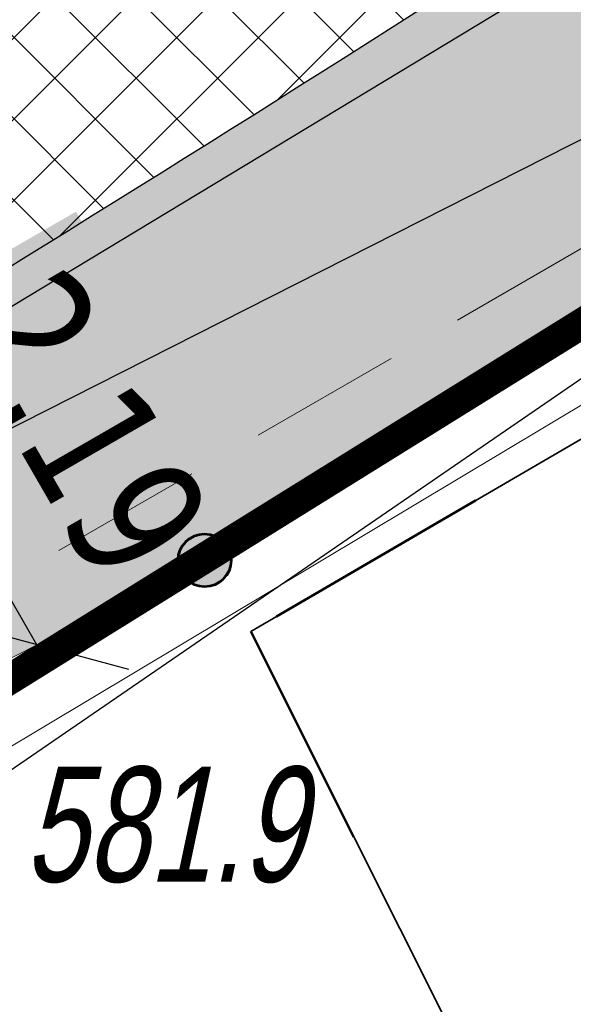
# Model space of a CAD drawing. Header units: metres. Extents: x 7403618 to 7449367, y 5479833 to 5516047.
# Tile 55 of 72: x 7449091.47 to 7449095.07, y 5479921.26 to 5479927.68. Entities that reach past the tile are written whole.
import ezdxf

# ---------------------------------------------------------------- set-up
doc = ezdxf.new("R2010")
doc.units = ezdxf.units.M
doc.header["$MEASUREMENT"] = 0
for name, pattern in [('0.5_0.5', [1, 0.5, -0.5]), ('3_SUKP', [0]), ('414-500', [1, 0.5, -0.5]), ('DASHDOT', [1, 0.5, -0.25, 0, -0.25]), ('GUK', [2, 1.5, -0.5]), ('KTCR02-500', [1.5, 1, -0.5])]:
    doc.linetypes.add(name, pattern=pattern)
doc.layers.get('0').update_dxf_attribs({"linetype": 'CONTINUOUS', "lineweight": 9})
doc.layers.get('Defpoints').update_dxf_attribs({"linetype": 'CONTINUOUS'})
for name, color, linetype, lineweight in [('0_kraw_wysoki', 152, 'CONTINUOUS', 30), ('_MPZP_linie rozgraniczajace', 7, 'CONTINUOUS', 0), ('E_Dzialki', 114, 'CONTINUOUS', 35), ('E_Kontury', 3, 'GUK', 18), ('kilometraż', 251, 'CONTINUOUS', 9), ('KTCR02', 7, 'CONTINUOUS', 15), ('KTKR01', 7, 'CONTINUOUS', 15), ('KTOK05_01', 7, 'CONTINUOUS', 15), ('mdcp', 253, 'CONTINUOUS', 5), ('OSIE', 30, 'DASHDOT', 30), ('RTPW01', 7, 'CONTINUOUS', 15), ('SUKP_L_0', 34, '3_SUKP', 18), ('wodociag_proj', 150, 'CONTINUOUS', 25), ('Wymiary', 5, 'CONTINUOUS', 13)]:
    doc.layers.add(name, color=color, linetype=linetype, lineweight=lineweight)
doc.layers.add('Zakres', color=7, linetype='414-500', true_color=0x3a9db6)
doc.styles.get("Standard").update_dxf_attribs({"font": 'verdana.ttf', "width": 0.75})
doc.styles.add('Style-WORKING_1250 I 0.20944', font='WORKING_1250.shx', dxfattribs={"oblique": 12})
doc.dimstyles.new('RZUT', dxfattribs={"dimscale": 0.35, "dimtxt": 2.5, "dimasz": 2.5, "dimexe": 1.25, "dimexo": 0.625, "dimgap": 1, "dimtad": 1, "dimzin": 1, "dimtxsty": 'Standard', "dimblk": 'OBLIQUE', "dimcen": 2.5, "dimadec": 0, "dimazin": 0, "dimtfac": 1, "dimtmove": 0, "dimatfit": 3, "dimfxl": 1, "dimtfill": 2, "dimtfillclr": 256, "dimarcsym": 0})
pattern_1 = [(45, (0, 0), (-0.2651650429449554, 0.2651650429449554), []), (135, (0, 0), (-0.2651650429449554, -0.2651650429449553), [])]

# ---------------------------------------------------------------- blocks, each defined once
blk = doc.blocks.new('mpzp_Borek')
at = {"layer": '_MPZP_linie rozgraniczajace', "color": 212, "linetype": 'Continuous', "lineweight": 30, "flags": 128}
blk.add_lwpolyline([(-6.394068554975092, 36.36666565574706), (-0.7159204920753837, 24.66261445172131), (-6.174270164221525, 16.68461692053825), (-20.26478518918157, 10.24084968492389), (-45.51567588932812, -7.137596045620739), (-70.87889941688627, -22.8772011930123), (-106.3142878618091, -36.02770042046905), (-142.7278017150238, -46.15974824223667), (-164.888052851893, -49.54043373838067), (-163.3077250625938, -59.89941588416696), (-140.5718155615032, -56.43091008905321), (-104.6775495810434, -45.98101945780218), (-65.69864661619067, -30.25132336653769), (-46.91640406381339, -20.17910148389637), (-18.39806026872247, -0.6023229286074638), (-4.775184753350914, 7.356496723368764), (3.565664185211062, 8.09292726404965)], dxfattribs=at)
blk = doc.blocks.new('MDCP_borek')
at = {"layer": 'KTOK05_01', "linetype": 'Continuous', "lineweight": 40, "true_color": 0x939598}
h = blk.add_hatch(color=252, dxfattribs=at)
edge = h.paths.add_edge_path()
edge.add_arc((161.2528799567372, -59.66982710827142), 0.17, 0, 360)
h = blk.add_hatch(color=252, dxfattribs=at)
edge = h.paths.add_edge_path()
edge.add_arc((161.2528799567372, -59.66982710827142), 0.17, 0, 360)
at = {"layer": 'E_Dzialki', "lineweight": 35}
for p, q in [((168.2027395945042, -56.26313309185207), (161.5527395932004, -60.13313309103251)), ((168.2027395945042, -56.26313309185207), (161.5527395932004, -60.13313309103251)), ((161.5527395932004, -60.13313309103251), (162.9027395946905, -62.82313309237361)), ((161.5527395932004, -60.13313309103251), (162.9027395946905, -62.82313309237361))]:
    blk.add_line(p, q, dxfattribs=at)
at = {"layer": 'E_Kontury', "lineweight": 13}
for p, q in [((168.2027395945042, -56.26313309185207), (161.5527395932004, -60.13313309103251)), ((168.2027395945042, -56.26313309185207), (161.5527395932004, -60.13313309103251)), ((161.5527395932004, -60.13313309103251), (162.9027395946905, -62.82313309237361)), ((161.5527395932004, -60.13313309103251), (162.9027395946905, -62.82313309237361))]:
    blk.add_line(p, q, dxfattribs=at)
at = {"layer": 'KTCR02', "color": 252, "linetype": 'KTCR02-500', "lineweight": 13, "true_color": 0x939598, "flags": 128}
blk.add_lwpolyline([(170.0827395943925, -53.56313309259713), (164.6827395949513, -57.07313309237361), (154.0327395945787, -63.23313309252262), (149.5427395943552, -65.94313309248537), (141.092739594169, -69.86313309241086), (138.0827395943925, -71.45313309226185), (136.8127395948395, -71.94313309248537), (131.8627395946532, -74.08313309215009), (126.1727395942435, -76.50313309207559), (117.8027395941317, -80.00313309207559), (110.232739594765, -82.77313309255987), (104.0127395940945, -85.01313309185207), (97.39273959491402, -87.14313309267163), (91.37273959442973, -88.92313309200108), (81.70273959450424, -91.36313309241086), (69.26273959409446, -94.2431330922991), (62.822739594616, -96.09313309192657), (60.12273959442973, -96.90313309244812), (58.13273959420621, -97.6631330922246), (56.27273959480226, -99.46313309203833), (54.27273959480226, -102.0631330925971), (53.05273959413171, -105.4931330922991), (52.39273959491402, -109.0531330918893), (53.31273959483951, -113.6531330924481), (52.96273959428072, -113.8831330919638)], dxfattribs=at)
blk.add_lwpolyline([(170.0827395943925, -53.56313309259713), (164.6827395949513, -57.07313309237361), (154.0327395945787, -63.23313309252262), (149.5427395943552, -65.94313309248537), (141.092739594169, -69.86313309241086), (138.0827395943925, -71.45313309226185), (136.8127395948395, -71.94313309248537), (131.8627395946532, -74.08313309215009), (126.1727395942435, -76.50313309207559), (117.8027395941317, -80.00313309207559), (110.232739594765, -82.77313309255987), (104.0127395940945, -85.01313309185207), (97.39273959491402, -87.14313309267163), (91.37273959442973, -88.92313309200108), (81.70273959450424, -91.36313309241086), (69.26273959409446, -94.2431330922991), (62.822739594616, -96.09313309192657), (60.12273959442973, -96.90313309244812), (58.13273959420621, -97.6631330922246), (56.27273959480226, -99.46313309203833), (54.27273959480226, -102.0631330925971), (53.05273959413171, -105.4931330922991), (52.39273959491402, -109.0531330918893), (53.31273959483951, -113.6531330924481), (52.96273959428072, -113.8831330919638)], dxfattribs=at)
at = {"layer": 'KTKR01', "color": 252, "linetype": 'Continuous', "lineweight": 30, "true_color": 0x939598, "flags": 128}
blk.add_lwpolyline([(191.7627395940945, -36.62313309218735), (182.3327395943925, -43.07313309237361), (174.1127395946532, -48.73313309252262), (169.1327395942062, -52.17313309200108), (164.732739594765, -55.15313309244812), (159.5527395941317, -58.28313309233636), (155.4327395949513, -60.67313309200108), (151.662739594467, -62.75313309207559), (146.1827395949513, -65.64313309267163), (140.7427395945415, -68.22313309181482), (132.6727395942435, -71.90313309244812), (125.7427395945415, -74.90313309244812), (121.7427395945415, -76.61313309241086), (115.8327395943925, -78.97313309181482), (110.1227395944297, -81.13313309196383), (103.1727395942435, -83.58313309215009), (99.01273959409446, -84.93313309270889), (95.03273959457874, -86.15313309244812), (89.43273959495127, -87.83313309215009), (85.072739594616, -88.86313309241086), (75.76273959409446, -91.20313309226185)], dxfattribs=at)
blk.add_lwpolyline([(191.7627395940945, -36.62313309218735), (182.3327395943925, -43.07313309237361), (174.1127395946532, -48.73313309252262), (169.1327395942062, -52.17313309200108), (164.732739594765, -55.15313309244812), (159.5527395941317, -58.28313309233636), (155.4327395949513, -60.67313309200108), (151.662739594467, -62.75313309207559), (146.1827395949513, -65.64313309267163), (140.7427395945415, -68.22313309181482), (132.6727395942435, -71.90313309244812), (125.7427395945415, -74.90313309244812), (121.7427395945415, -76.61313309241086), (115.8327395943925, -78.97313309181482), (110.1227395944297, -81.13313309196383), (103.1727395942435, -83.58313309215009), (99.01273959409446, -84.93313309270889), (95.03273959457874, -86.15313309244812), (89.43273959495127, -87.83313309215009), (85.072739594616, -88.86313309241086), (75.76273959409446, -91.20313309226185)], dxfattribs=at)
at = {"layer": 'KTOK05_01', "color": 252, "linetype": 'Continuous', "lineweight": 40, "true_color": 0x939598, "flags": 128}
blk.add_lwpolyline([(170.7427395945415, -53.63313309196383), (170.392739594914, -53.90313309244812), (165.2627395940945, -57.22313309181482), (159.9527395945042, -60.46313309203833), (159.0627395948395, -60.75313309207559)], dxfattribs=at)
blk.add_lwpolyline([(170.7427395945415, -53.63313309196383), (170.392739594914, -53.90313309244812), (165.2627395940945, -57.22313309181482), (159.9527395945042, -60.46313309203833), (159.0627395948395, -60.75313309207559)], dxfattribs=at)
at = {"layer": 'KTOK05_01', "color": 252, "linetype": 'Continuous', "lineweight": 40, "true_color": 0x939598}
for radius in [0.175, 0.175, 0.17, 0.17]:
    blk.add_circle((161.2528799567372, -59.66982710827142), radius, dxfattribs=at)
at = {"layer": 'SUKP_L_0', "linetype": 'Continuous', "lineweight": 13}
blk.add_line((157.3527395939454, -62.46313309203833), (170.8427395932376, -54.38313309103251), dxfattribs=at)
blk.add_line((157.3527395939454, -62.46313309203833), (170.8427395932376, -54.38313309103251), dxfattribs=at)
blk.add_blockref('mpzp_Borek', (205.3968539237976, -41.89200113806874))
blk.add_blockref('mpzp_Borek', (205.3968539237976, -41.89200113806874))
at = {"layer": 'RTPW01', "color": 252, "linetype": 'Continuous', "lineweight": 13, "true_color": 0x939598, "style": 'Style-WORKING_1250 I 0.20944', "oblique": 12, "width": 0.725}
blk.add_text('581.9', height=0.75, dxfattribs=at).set_placement((160.0789667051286, -61.76396832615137))
blk.add_text('581.9', height=0.75, dxfattribs=at).set_placement((160.0789667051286, -61.76396832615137))
blk = doc.blocks.new('Dzialki_Borek')
at = {"layer": 'E_Dzialki', "lineweight": 35}
for p, q in [((117.9310420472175, -9.928795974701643), (111.2810420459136, -13.79879597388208)), ((111.2810420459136, -13.79879597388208), (112.6310420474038, -16.48879597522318))]:
    blk.add_line(p, q, dxfattribs=at)
blk = doc.blocks.new('_Oblique')
at = {"color": 0, "linetype": 'ByBlock', "lineweight": -2}
blk.add_line((-0.5, -0.5), (0.5, 0.5), dxfattribs=at)
blk = doc.blocks.new('*D192')
at = {"layer": 'Defpoints', "color": 0, "transparency": 16777216}
for p in [(7449090.420219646, 5479925.461427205), (7449091.576143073, 5479923.605355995), (7449091.512902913, 5479923.568844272)]:
    blk.add_point(p, dxfattribs=at)
at = {"layer": 'Wymiary', "color": 0, "lineweight": -2, "transparency": 16777216}
for p, q in [((7449090.609662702, 5479925.570802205), (7449090.862345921, 5479925.716688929)), ((7449090.483459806, 5479925.497938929), (7449091.576143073, 5479923.605355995)), ((7449091.702345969, 5479923.678219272), (7449091.955029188, 5479923.824105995))]:
    blk.add_line(p, q, dxfattribs=at)
at = {"layer": 'Wymiary', "color": 0, "lineweight": -2, "transparency": 16777216, "xscale": 0.875, "yscale": 0.875, "zscale": 0.875}
for p, rotation in [((7449090.483459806, 5479925.497938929), 120.0000000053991), ((7449091.576143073, 5479923.605355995), 300.0000000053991)]:
    blk.add_blockref('_Oblique', p, dxfattribs=dict(at, rotation=rotation))
at = {"layer": 'Wymiary', "color": 0, "transparency": 16777216, "insert": (7449091.813833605, 5479925.004308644), "char_height": 0.875, "attachment_point": 5, "rotation": 300.0000000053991, "bg_fill": 1, "box_fill_scale": 1.25, "bg_fill_color": 256, "bg_fill_true_color": 16448250, "bg_fill_transparency": 0}
blk.add_mtext('2,19', dxfattribs=at)
blk = doc.blocks.new('pas_drogowy')
at = {"layer": 'E_Dzialki', "color": 242, "linetype": '0.5_0.5', "lineweight": 50, "ltscale": 3, "true_color": 0xcd2027}
for p, q in [((128.0300000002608, -6.729999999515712), (121.3799999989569, -10.59999999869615)), ((128.0300000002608, -6.729999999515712), (121.3799999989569, -10.59999999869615)), ((121.3799999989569, -10.59999999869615), (122.730000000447, -13.29000000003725)), ((121.3799999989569, -10.59999999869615), (122.730000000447, -13.29000000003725))]:
    blk.add_line(p, q, dxfattribs=at)

msp = doc.modelspace()

# ---------------------------------------------------------------- hatches: boundary and pattern name
at = {"true_color": 0xf26722, "transparency": 33554597}
h = msp.add_hatch(dxfattribs=at)
h.set_pattern_fill('ANSI37', color=30, scale=3)
h.set_pattern_definition(pattern_1)
edge = h.paths.add_edge_path()
edge.add_arc((7448963.940824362, 5480132.365343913), 242.5000375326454, 304.1261980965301, 304.5532540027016)
edge.add_line((7449101.480051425, 5479932.642462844), (7449105.952373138, 5479935.722328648))
edge.add_line((7449105.952373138, 5479935.722328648), (7449113.157132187, 5479940.683768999))
edge.add_line((7449113.157132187, 5479940.683768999), (7449113.287449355, 5479940.773631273))
edge.add_arc((7449185.601831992, 5479835.764782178), 127.4999149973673, 114.49688176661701, 124.55325567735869, ccw=False)
edge.add_arc((7449136.46357333, 5479943.596417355), 9.000000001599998, 11.986846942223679, 114.47580315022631, ccw=False)
edge.add_arc((7449048.761343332, 5479928.374101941), 98.00778045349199, 10.04311602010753, 21.91673949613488)
edge.add_line((7449139.68583123, 5479964.956372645), (7449139.261919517, 5479965.675018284))
edge.add_arc((7449132.331157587, 5479964.692908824), 6.999999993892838, -34.024955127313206, 8.06528452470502, ccw=False)
edge.add_arc((7449132.331157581, 5479964.692908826), 7.000000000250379, 292.5956827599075, 325.97504488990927, ccw=False)
edge.add_line((7449135.020737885, 5479958.230234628), (7449134.691964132, 5479958.093900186))
edge.add_arc((7449185.601877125, 5479835.764710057), 132.4999999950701, 112.5956828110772, 124.5532540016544)
edge.add_line((7449110.451589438, 5479944.891628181), (7449098.64419138, 5479936.760459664))
edge.add_arc((7448963.940845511, 5480132.365312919), 237.5000000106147, 302.90328795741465, 304.5532540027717, ccw=False)
edge.add_line((7449092.95622043, 5479932.96299839), (7449087.576032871, 5479929.566326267))
edge.add_line((7449087.576032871, 5479929.566326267), (7449087.407217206, 5479929.446884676))
edge.add_arc((7449019.272443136, 5480045.857529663), 134.884341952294, 299.91552251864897, 300.340300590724, ccw=False)
edge.add_line((7449086.542310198, 5479928.944952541), (7449085.730183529, 5479928.469243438))
edge.add_line((7449085.730183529, 5479928.469243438), (7449084.870686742, 5479927.95830838))
edge.add_arc((7448963.940845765, 5480132.365312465), 237.4999994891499, 298.3133183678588, 300.60911080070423, ccw=False)
edge.add_arc((7448968.112777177, 5480124.354762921), 228.4690927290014, 296.67637348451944, 298.3450460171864, ccw=False)
edge.add_arc((7448963.940847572, 5480132.365308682), 237.4999952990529, 294.4781839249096, 296.70810114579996, ccw=False)
edge.add_line((7449062.348194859, 5479916.212025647), (7449062.343222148, 5479916.213892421))
edge.add_arc((7448969.571637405, 5480119.182714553), 223.1656552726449, 292.65404222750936, 294.5638643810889, ccw=False)
edge.add_line((7449055.527446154, 5479913.234884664), (7449054.431496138, 5479912.780039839))
edge.add_arc((7449067.390322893, 5479878.716682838), 36.44507485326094, 110.8284690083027, 113.5457394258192)
edge.add_line((7449052.831206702, 5479912.127393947), (7449052.831217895, 5479912.1273673))
edge.add_line((7449052.831217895, 5479912.1273673), (7449051.895513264, 5479911.7520168))
edge.add_line((7449051.895513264, 5479911.7520168), (7449050.962452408, 5479911.382304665))
edge.add_arc((7448963.940845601, 5480132.365312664), 237.4999997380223, 284.7156754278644, 291.4941831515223, ccw=False)
edge.add_arc((7448717.710011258, 5481097.568519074), 1233.61110819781, 284.06401995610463, 284.38919123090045, ccw=False)
edge.add_line((7449017.484804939, 5479900.935141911), (7448999.675287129, 5479896.454292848))
edge.add_line((7448999.675287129, 5479896.454292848), (7448992.95259713, 5479894.762873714))
edge.add_line((7448992.95259713, 5479894.762873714), (7448988.651001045, 5479893.680598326))
edge.add_line((7448988.651001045, 5479893.680598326), (7448982.780817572, 5479892.203668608))
edge.add_arc((7448981.56084552, 5479897.052551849), 5.000000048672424, 274.01016099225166, 284.1224141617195, ccw=False)
edge.add_arc((7448981.560845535, 5479897.052551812), 5.000000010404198, 195.6051275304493, 274.01016085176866, ccw=False)
edge.add_line((7448976.745153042, 5479895.707521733), (7448973.835431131, 5479894.970989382))
edge.add_line((7448973.835431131, 5479894.970989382), (7448974.778599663, 5479891.244940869))
edge.add_line((7448974.778599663, 5479891.244940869), (7448976.619016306, 5479883.974255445))
edge.add_line((7448976.619016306, 5479883.974255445), (7448977.517036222, 5479880.426569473))
edge.add_line((7448977.517036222, 5479880.426569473), (7448980.887190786, 5479880.346057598))
edge.add_arc((7448988.887182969, 5479880.334872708), 8.000000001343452, 104.1224141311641, 179.9198940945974, ccw=False)
edge.add_line((7448986.935227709, 5479888.093085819), (7448989.319759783, 5479888.693030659))
edge.add_line((7448989.319759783, 5479888.693030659), (7448996.108326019, 5479890.400913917))
edge.add_line((7448996.108326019, 5479890.400913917), (7449012.290843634, 5479894.472522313))
edge.add_line((7449012.290843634, 5479894.472522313), (7449023.109489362, 5479897.194478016))
edge.add_arc((7448963.940845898, 5480132.365311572), 242.4999986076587, 284.1224141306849, 287.038632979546)
edge.add_arc((7448963.940846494, 5480132.365309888), 242.4999968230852, 287.0386329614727, 288.4359613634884)
edge.add_arc((7448963.940845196, 5480132.365313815), 242.5000009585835, 288.4359613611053, 291.6027973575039)
edge.add_arc((7448963.940845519, 5480132.36531293), 242.5000000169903, 291.6027973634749, 294.2007081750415)
edge.add_arc((7448963.940844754, 5480132.36531454), 242.5000017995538, 294.2007081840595, 295.6425719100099)
edge.add_arc((7448963.9408455, 5480132.365312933), 242.5000000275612, 295.6425719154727, 296.2927156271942)
edge.add_arc((7448963.940847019, 5480132.365310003), 242.499996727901, 296.2927156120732, 298.1016353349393)
edge.add_arc((7448963.940845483, 5480132.365312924), 242.5000000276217, 298.1016353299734, 299.9233017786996)
edge.add_arc((7448963.940846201, 5480132.365311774), 242.4999986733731, 299.9233017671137, 301.4372489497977)
edge.add_arc((7448963.94084553, 5480132.365312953), 242.5000000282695, 301.4372489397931, 304.1261980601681)
at = {"true_color": 0x636466, "transparency": 33554597}
h = msp.add_hatch(color=251, dxfattribs=at)
h.dxf.hatch_style = 1
edge = h.paths.add_edge_path()
edge.add_line((7449138.132715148, 5479960.776031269), (7449136.060730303, 5479962.17491611))
edge.add_arc((7449132.331157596, 5479964.692908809), 4.499999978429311, 289.6847573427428, 325.97504496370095, ccw=False)
edge.add_line((7449133.846959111, 5479960.455887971), (7449134.691964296, 5479958.093900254))
edge.add_line((7449134.691964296, 5479958.093900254), (7449135.020737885, 5479958.230234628))
edge.add_arc((7449132.331157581, 5479964.692908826), 7.000000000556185, 292.5956827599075, 325.9750448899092)
edge = h.paths.add_edge_path()
edge.add_arc((7448968.985379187, 5479897.837395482), 3.999999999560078, 14.18136866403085, 70.81435755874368)
edge.add_line((7448970.29989914, 5479901.615230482), (7448971.801431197, 5479895.673110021))
edge.add_line((7448971.801431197, 5479895.673110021), (7448971.450757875, 5479894.367361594))
edge.add_line((7448971.450757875, 5479894.367361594), (7448973.835431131, 5479894.970989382))
edge.add_line((7448973.835431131, 5479894.970989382), (7448972.863479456, 5479898.817364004))
h.paths.add_polyline_path([(7448973.330527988, 5479888.815313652), (7448974.778599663, 5479891.244940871), (7448973.835431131, 5479894.970989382), (7448971.450757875, 5479894.367361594), (7448971.86157287, 5479892.683239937), (7448972.75, 5479889.04), (7448972.840162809, 5479888.691188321)])
edge = h.paths.add_edge_path()
edge.add_arc((7448975.907807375, 5479874.55843993), 2.999999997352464, 297.7196980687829, 374.2048168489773)
edge.add_line((7448978.816081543, 5479875.294606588), (7448977.953676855, 5479878.701592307))
edge.add_line((7448977.953676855, 5479878.701592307), (7448976.619016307, 5479883.974255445))
edge.add_line((7448976.619016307, 5479883.974255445), (7448974.18938909, 5479885.422327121))
edge.add_line((7448974.18938909, 5479885.422327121), (7448973.716084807, 5479885.302520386))
edge.add_line((7448973.716084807, 5479885.302520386), (7448973.74, 5479885.21))
edge.add_line((7448973.74, 5479885.21), (7448974.928909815, 5479879.852251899))
edge.add_line((7448974.928909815, 5479879.852251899), (7448976.11, 5479874.55))
edge.add_line((7448976.11, 5479874.55), (7448976.54, 5479874.63))
edge.add_line((7448976.54, 5479874.63), (7448977.30324652, 5479871.902738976))
edge = h.paths.add_edge_path()
edge.add_arc((7448963.940845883, 5480132.365312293), 242.4999992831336, 298.1007414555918, 299.9233017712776)
edge.add_line((7449084.909608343, 5479922.192031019), (7449086.834023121, 5479921.688886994))
edge.add_line((7449086.834023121, 5479921.688886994), (7449087.153130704, 5479921.137684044))
edge.add_arc((7391380.449488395, 5591206.83450353), 125357.7678560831, 297.40559555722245, 297.4087963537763, ccw=False)
edge.add_arc((7449127.238906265, 5479824.653508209), 104.1224578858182, 116.4038525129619, 118.3765847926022)
edge.add_line((7449077.753179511, 5479916.264910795), (7449077.570625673, 5479916.632774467))
edge.add_line((7449077.570625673, 5479916.632774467), (7449078.163994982, 5479918.451026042))
edge = h.paths.add_edge_path()
edge.add_arc((7448963.940846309, 5480132.365311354), 242.499998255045, 295.6425719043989, 296.2927156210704)
edge.add_line((7449071.35796925, 5479914.953695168), (7449073.118197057, 5479914.356943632))
edge.add_line((7449073.118197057, 5479914.356943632), (7449073.296008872, 5479913.998635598))
edge.add_arc((7448937.399040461, 5480186.93809999), 304.8998806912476, 296.2060261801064, 296.46878225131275, ccw=False)
edge.add_line((7449072.04289516, 5479913.378290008), (7449068.407007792, 5479911.676434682))
edge.add_line((7449068.407007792, 5479911.676434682), (7449068.253296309, 5479912.00426224))
edge.add_line((7449068.253296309, 5479912.00426224), (7449068.884104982, 5479913.748839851))
edge = h.paths.add_edge_path()
edge.add_arc((7448963.940844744, 5480132.365314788), 242.50000203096, 291.6027973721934, 294.2007081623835)
edge.add_line((7449063.349915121, 5479911.17741342), (7449065.070070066, 5479910.555435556))
edge.add_line((7449065.070070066, 5479910.555435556), (7449065.240499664, 5479910.191952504))
edge.add_line((7449065.240499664, 5479910.191952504), (7449064.209648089, 5479909.703975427))
edge.add_line((7449064.209648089, 5479909.703975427), (7449058.8, 5479907.54))
edge.add_line((7449058.8, 5479907.54), (7449057.19, 5479906.89))
edge.add_line((7449057.19, 5479906.89), (7449052.87, 5479905.12))
edge.add_line((7449052.87, 5479905.12), (7449052.467491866, 5479904.952942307))
edge.add_line((7449052.467491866, 5479904.952942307), (7449052.428435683, 5479905.050788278))
edge.add_line((7449052.428435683, 5479905.050788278), (7449053.222057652, 5479906.898873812))
edge = h.paths.add_edge_path()
edge.add_arc((7448963.94091769, 5480132.365115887), 242.4997901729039, 290.0389534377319, 290.200748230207)
edge.add_line((7449047.67863053, 5479904.781848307), (7449049.642199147, 5479903.938634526))
edge.add_line((7449049.642199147, 5479903.938634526), (7449049.696408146, 5479903.802826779))
edge.add_line((7449049.696408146, 5479903.802826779), (7449049.28, 5479903.63))
edge.add_line((7449049.28, 5479903.63), (7449046.390000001, 5479902.41))
edge.add_line((7449046.390000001, 5479902.41), (7449046.197615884, 5479902.341885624))
edge.add_line((7449046.197615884, 5479902.341885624), (7449046.116157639, 5479902.558870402))
edge.add_line((7449046.116157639, 5479902.558870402), (7449047.035636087, 5479904.546293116))
edge = h.paths.add_edge_path()
edge.add_line((7449108.968512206, 5479937.799393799), (7449105.952373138, 5479935.722328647))
edge.add_line((7449105.952373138, 5479935.722328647), (7449105.391639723, 5479933.067373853))
edge.add_line((7449105.391639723, 5479933.067373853), (7449105.656061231, 5479932.667549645))
edge.add_arc((7448937.398989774, 5480186.93820355), 304.8999959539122, 303.4935747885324, 304.5532540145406)
edge.add_line((7449110.32972502, 5479935.822755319), (7449111.544648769, 5479936.659412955))
edge.add_line((7449111.544648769, 5479936.659412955), (7449117.01, 5479940.46))
edge.add_line((7449117.01, 5479940.46), (7449117.706891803, 5479940.934479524))
edge.add_line((7449117.706891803, 5479940.934479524), (7449120.810000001, 5479943.04))
edge.add_line((7449120.810000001, 5479943.04), (7449121.02852952, 5479942.992559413))
edge.add_arc((7449185.548498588, 5479835.866047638), 125.0556513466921, 114.49548646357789, 121.05964143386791, ccw=False)
edge.add_arc((7449136.383070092, 5479943.256511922), 6.949224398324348, 75.44977175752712, 112.732113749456, ccw=False)
edge.add_line((7449138.128914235, 5479949.982859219), (7449141.725781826, 5479950.377455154))
edge.add_line((7449141.725781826, 5479950.377455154), (7449141.663851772, 5479950.941967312))
edge.add_arc((7449136.463573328, 5479943.596417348), 9.000000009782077, 54.70343351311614, 89.30730776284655)
edge.add_arc((7449136.463554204, 5479943.596508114), 8.999909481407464, 89.30717903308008, 114.4984783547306)
edge.add_arc((7449185.601877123, 5479835.764710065), 127.4999999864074, 114.498478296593, 124.5532540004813)
edge.add_line((7449113.287449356, 5479940.773631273), (7449108.968512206, 5479937.799393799))
h.paths.add_polyline_path([(7449014.762569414, 5479892.69178986), (7449014.641086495, 5479893.13619867), (7449012.290843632, 5479894.472522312), (7448996.108326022, 5479890.400913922), (7448994.656761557, 5479887.973371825), (7448994.737253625, 5479887.653449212)])
edge = h.paths.add_edge_path()
edge.add_line((7448987.503734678, 5479885.833506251), (7448991.827923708, 5479886.92146599))
edge.add_line((7448991.827923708, 5479886.92146599), (7448991.747431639, 5479887.241388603))
edge.add_line((7448991.747431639, 5479887.241388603), (7448989.319759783, 5479888.693030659))
edge.add_line((7448989.319759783, 5479888.693030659), (7448986.935227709, 5479888.093085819))
edge.add_arc((7448988.887182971, 5479880.334872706), 8.000000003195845, 104.1224141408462, 179.9198940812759)
edge.add_line((7448980.887190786, 5479880.346057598), (7448983.187554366, 5479880.292861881))
edge.add_line((7448983.187554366, 5479880.292861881), (7448983.217410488, 5479880.385666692))
edge.add_arc((7448988.887182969, 5479880.334872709), 5.670000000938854, 104.12241413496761, 179.4867160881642, ccw=False)
edge = h.paths.add_edge_path()
edge.add_line((7449033.791762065, 5479898.193080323), (7449033.903092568, 5479897.850459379))
edge.add_line((7449033.903092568, 5479897.850459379), (7449036.795165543, 5479898.818373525))
edge.add_line((7449036.795165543, 5479898.818373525), (7449036.8, 5479898.810000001))
edge.add_line((7449036.8, 5479898.810000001), (7449041.600000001, 5479900.72))
edge.add_line((7449041.600000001, 5479900.72), (7449042.689999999, 5479901.1))
edge.add_line((7449042.689999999, 5479901.1), (7449042.897717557, 5479901.173543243))
edge.add_line((7449042.897717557, 5479901.173543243), (7449042.841256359, 5479901.323942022))
edge.add_line((7449042.841256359, 5479901.323942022), (7449040.630144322, 5479902.310968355))
edge.add_arc((7448963.94084489, 5480132.365314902), 242.5000020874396, 287.03863297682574, 288.43596134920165, ccw=False)
edge.add_line((7449034.997334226, 5479900.509268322), (7449033.791762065, 5479898.193080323))
edge = h.paths.add_edge_path()
edge.add_line((7449099.032881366, 5479928.122722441), (7449102.796331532, 5479930.631317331))
edge.add_line((7449102.796331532, 5479930.631317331), (7449102.475151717, 5479931.132399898))
edge.add_line((7449102.475151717, 5479931.132399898), (7449099.987603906, 5479931.622867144))
edge.add_arc((7448963.940844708, 5480132.365314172), 242.5000014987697, 301.4372489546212, 304.12619805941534, ccw=False)
edge.add_line((7449090.420219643, 5479925.461427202), (7449089.863146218, 5479923.442295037))
edge.add_line((7449089.863146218, 5479923.442295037), (7449090.179214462, 5479922.895297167))
edge.add_arc((7449082.78771715, 5479949.107365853), 27.23429414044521, 285.7478321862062, 285.7481361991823)
edge.add_line((7449090.179353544, 5479922.895336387), (7449092.670140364, 5479924.153305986))
edge.add_line((7449092.670140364, 5479924.153305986), (7449099.032881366, 5479928.122722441))
at = {"true_color": 0x991b1e, "transparency": 33554597}
h = msp.add_hatch(dxfattribs=at)
h.set_pattern_fill('GRAVEL', color=244)
h.set_pattern_definition([(228.012787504, (0.72, 1), (-8.000000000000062, -9.000000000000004), [0.134536, -13.3190880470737]), (184.969740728, (0.63, 0.9), (11.99999999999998, 1.000000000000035), [0.230868, -22.85592476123]), (132.510447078, (0.4, 0.88), (10.00000000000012, -10.99999999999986), [0.162788, -16.1160325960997]), (267.273689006, (0.01, 0.63), (1.000000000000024, 20.00000000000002), [0.210238, -20.813558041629]), (292.833654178, (0, 0.42), (-4.999999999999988, 12.00000000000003), [0.206155, -20.4093731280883]), (357.273689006, (0.08, 0.23), (-20.00000000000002, 1.000000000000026), [0.210238, -20.813558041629]), (37.6942404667, (0.29, 0.22), (-13, -9.999999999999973), [0.278029, -27.524848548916]), (72.2553283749, (0.51, 0.39), (7.000000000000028, 22), [0.2624879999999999, -25.98632149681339]), (121.429565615, (0.59, 0.64), (-8.00000000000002, 12.99999999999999), [0.21095, -20.884073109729]), (175.236358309, (0.48, 0.82), (10.99999999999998, -1.000000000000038), [0.240832, -11.8007625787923]), (222.397437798, (0.24, 0.84), (-11.99999999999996, -10.99999999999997), [0.311448, -30.8333750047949]), (138.814074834, (1, 0.62), (-7.000000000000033, 6), [0.106301, -10.5238448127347]), (171.46923439, (0.92, 0.69), (13, -1.999999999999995), [0.202237, -20.021511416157]), (225, (0.72, 0.72), (-1.110223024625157e-16, -0.9999999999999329), [0.141421, -1.2727925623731]), (203.198590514, (0.65, 0.84), (4.999999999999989, 1.999999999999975), [0.076158, -7.5396151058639]), (291.801409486, (0.58, 0.81), (-0.9999999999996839, 3.000000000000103), [0.107703, -5.2774618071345]), (30.96375653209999, (0.62, 0.71), (3.000000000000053, 1.99999999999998), [0.174929, -5.656022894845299]), (161.565051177, (0.77, 0.8), (2.000000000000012, -0.9999999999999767), [0.126491, -3.035786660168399]), (16.389540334, (0, 0.81), (9.999999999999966, 3.000000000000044), [0.1772, -17.5428451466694]), (70.3461759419, (0.17, 0.86), (-4.00000000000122, -11.0000000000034), [0.148661, -14.717407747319]), (293.198590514, (0.77, 1), (-1.99999999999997, 4.999999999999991), [0.152315, -7.4634581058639]), (343.610459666, (0.83, 0.86), (-9.999999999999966, 3.000000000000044), [0.1772, -17.54284514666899]), (339.44395478, (0, 0.19), (-5.000000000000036, 2.000000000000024), [0.17088, -8.373123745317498]), (294.775140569, (0.16, 0.13), (-5.000000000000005, 11), [0.143178, -14.174643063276]), (66.8014094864, (0.78, 0), (1.999999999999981, 4.99999999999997), [0.152315, -7.4634581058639]), (17.3540246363, (0.84, 0.14), (-12.99999999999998, -3.999999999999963), [0.167631, -16.59542361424]), (69.44395478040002, (0.29, 0), (-2.000000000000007, -4.999999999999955), [0.08543999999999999, -8.458563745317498]), (101.309932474, (0.72, 0), (-0.9999999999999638, 4.000000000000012), [0.05099, -5.0480295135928]), (165.963756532, (0.71, 0.05), (2.999999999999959, -1.000000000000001), [0.206155, -3.9169506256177]), (186.009005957, (0.51, 0.1), (10.00000000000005, 0.9999999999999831), [0.19105, -18.9139231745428]), (303.690067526, (0.62, 0.62), (-0.9999999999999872, 1.999999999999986), [0.144222, -3.461329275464]), (353.157226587, (0.7, 0.5), (17.00000000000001, -2.000000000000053), [0.251794, -24.9275626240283]), (60.9453959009, (0.95, 0.47), (-3.999999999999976, -6.999999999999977), [0.102956, -10.192674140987]), (90, (1, 0.56), (-0.9999999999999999, 1), [0.06, -0.94]), (120.256437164, (0.49, 0.13), (4.000000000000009, -7.000000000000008), [0.138924, -13.7535199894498]), (48.01278750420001, (0.42, 0.25), (8, 8.999999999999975), [0.269072, -13.1845520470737]), (0, (0.6, 0.45), (1, 1), [0.26, -0.74]), (325.3048464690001, (0.86, 0.45), (10.00000000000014, -6.999999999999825), [0.158114, -15.653274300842]), (254.054604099, (0.99, 0.36), (-1.000000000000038, -4.000000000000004), [0.145602, -7.1345078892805]), (207.645975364, (0.95, 0.22), (-18.99999999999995, -10.00000000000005), [0.237065, -23.4694741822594]), (175.42607874, (0.74, 0.11), (-12.99999999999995, 1.000000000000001), [0.250799, -24.8290734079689])])
edge = h.paths.add_edge_path()
edge.add_line((7449134.691964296, 5479958.093900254), (7449134.439006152, 5479958.800977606))
edge.add_arc((7449185.601877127, 5479835.764710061), 133.2499999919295, 112.5792845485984, 124.5532539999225)
edge.add_line((7449110.026210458, 5479945.509327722), (7449098.218812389, 5479937.378159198))
edge.add_arc((7448963.94084552, 5480132.365312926), 236.7500000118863, 302.6563567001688, 304.55325399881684, ccw=False)
edge.add_line((7449091.690948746, 5479933.040267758), (7449092.95622043, 5479932.96299839))
edge.add_arc((7448963.940845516, 5480132.365312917), 237.5000000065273, 302.9032879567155, 304.5532539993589)
edge.add_line((7449098.64419137, 5479936.760459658), (7449110.451589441, 5479944.891628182))
edge.add_arc((7449185.601877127, 5479835.764710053), 132.499999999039, 112.59568273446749, 124.5532539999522, ccw=False)
edge = h.paths.add_edge_path()
edge.add_arc((7448963.940845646, 5480132.365312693), 236.7499997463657, 301.32275353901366, 301.48087624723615, ccw=False)
edge.add_line((7449087.017321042, 5479930.12104557), (7449087.407217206, 5479929.446884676))
edge.add_line((7449087.407217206, 5479929.446884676), (7449087.521494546, 5479929.527738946))
edge.add_line((7449087.521494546, 5479929.527738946), (7449087.57499766, 5479930.461477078))
edge = h.paths.add_edge_path()
edge.add_line((7449086.542310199, 5479928.944952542), (7449086.161797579, 5479929.602886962))
edge.add_arc((7448963.940845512, 5480132.365312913), 236.7500000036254, 298.1204522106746, 301.08069427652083, ccw=False)
edge.add_line((7449075.527449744, 5479923.561595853), (7449076.585398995, 5479923.278119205))
edge.add_arc((7448963.940845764, 5480132.365312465), 237.4999994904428, 298.3133179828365, 300.6091108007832)
edge.add_line((7449084.870686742, 5479927.95830838), (7449085.730183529, 5479928.469243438))
edge.add_line((7449085.730183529, 5479928.469243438), (7449086.542310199, 5479928.944952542))
edge = h.paths.add_edge_path()
edge.add_arc((7448963.940847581, 5480132.365308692), 236.7499953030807, 294.2967346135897, 296.8688429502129, ccw=False)
edge.add_line((7449061.354572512, 5479916.585035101), (7449062.348194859, 5479916.212025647))
edge.add_arc((7448963.940847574, 5480132.365308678), 237.4999952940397, 294.4781839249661, 296.7081011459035)
edge.add_line((7449070.68410644, 5479920.204698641), (7449070.939934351, 5479921.174031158))
edge = h.paths.add_edge_path()
edge.add_line((7449055.90628135, 5479914.204136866), (7449054.154296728, 5479913.477022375))
edge.add_arc((7449067.390322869, 5479878.71668284), 37.19507484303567, 110.8458095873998, 111.9899288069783)
edge.add_line((7449053.462864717, 5479913.205804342), (7449053.75334256, 5479912.514260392))
edge.add_arc((7449067.390322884, 5479878.716682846), 36.44507484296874, 110.82846899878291, 111.97357685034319, ccw=False)
edge.add_line((7449054.431496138, 5479912.780039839), (7449055.527446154, 5479913.234884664))
edge.add_line((7449055.527446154, 5479913.234884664), (7449055.90628135, 5479914.204136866))
edge = h.paths.add_edge_path()
edge.add_line((7449050.962452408, 5479911.382304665), (7449051.895513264, 5479911.7520168))
edge.add_line((7449051.895513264, 5479911.7520168), (7449052.830307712, 5479912.127002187))
edge.add_line((7449052.830307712, 5479912.127002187), (7449052.540738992, 5479912.81891377))
edge.add_arc((7448963.940845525, 5480132.365312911), 236.7499999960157, 284.52356249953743, 291.9769757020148, ccw=False)
edge.add_line((7449023.312567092, 5479903.180755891), (7449024.271205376, 5479902.655718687))
edge.add_arc((7448963.940845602, 5480132.365312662), 237.4999997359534, 284.7156754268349, 291.4941831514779)
h.paths.add_polyline_path([(7448993.473135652, 5479895.667214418), (7448987.74067276, 5479894.224935), (7448988.651001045, 5479893.680598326), (7448992.95259713, 5479894.762873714)])
edge = h.paths.add_edge_path()
edge.add_arc((7448981.560845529, 5479897.052551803), 5.000000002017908, 194.2048168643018, 274.010160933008)
edge.add_line((7448981.910512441, 5479892.064793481), (7448982.423784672, 5479892.887213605))
edge.add_arc((7448981.566794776, 5479897.056888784), 4.256832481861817, 194.2417570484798, 281.6142198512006, ccw=False)
edge.add_line((7448977.440790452, 5479896.009649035), (7448975.558685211, 5479903.445027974))
edge.add_arc((7449070.319951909, 5479927.431791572), 97.74999997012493, 183.9464698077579, 194.2048168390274, ccw=False)
edge.add_line((7448972.801738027, 5479920.704202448), (7448972.026841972, 5479931.936529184))
edge.add_line((7448972.026841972, 5479931.936529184), (7448971.465386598, 5479934.273184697))
edge.add_line((7448971.465386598, 5479934.273184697), (7448971.117100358, 5479934.226187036))
edge.add_line((7448971.117100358, 5479934.226187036), (7448972.053516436, 5479920.652584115))
edge.add_arc((7449070.319951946, 5479927.431791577), 98.50000000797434, 183.9464698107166, 194.204816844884)
edge.add_line((7448974.831616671, 5479903.260986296), (7448976.71372191, 5479895.825607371))
h.paths.add_polyline_path([(7448998.765053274, 5479896.99865328), (7448999.675287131, 5479896.454292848), (7449017.484804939, 5479900.935141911), (7449017.976070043, 5479901.832117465)])
at = {"true_color": 0xcd2027, "transparency": 33554597}
h = msp.add_hatch(dxfattribs=at)
h.set_pattern_fill('ANSI37', color=242, scale=3)
h.set_pattern_definition(pattern_1)
edge = h.paths.add_edge_path()
edge.add_arc((7448967.63972726, 5479932.318543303), 0.4999999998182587, -129.0980800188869, 0.4869068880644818, ccw=False)
edge.add_line((7448967.324402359, 5479931.930509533), (7448962.107361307, 5479936.169993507))
edge.add_line((7448962.107361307, 5479936.169993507), (7448960.081977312, 5479933.950222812))
edge.add_line((7448960.081977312, 5479933.950222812), (7448966.921501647, 5479928.392272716))
edge.add_arc((7448963.76825264, 5479924.511935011), 5.000000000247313, 5.49636421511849, 50.901920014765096, ccw=False)
edge.add_line((7448968.745264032, 5479924.990847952), (7448968.139709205, 5479932.322792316))
h.paths.add_polyline_path([(7449085.863935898, 5479937.863468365), (7449083.319260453, 5479936.179222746), (7449087.625857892, 5479931.349091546), (7449087.578700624, 5479930.526101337), (7449087.521494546, 5479929.527738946), (7449087.576032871, 5479929.566326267), (7449092.95622043, 5479932.96299839), (7449090.046513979, 5479933.140692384)])
h.paths.add_polyline_path([(7448997.249406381, 5479897.905077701), (7448996.307563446, 5479901.649673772), (7448993.392436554, 5479900.940326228), (7448994.34002895, 5479897.173283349), (7448992.95259713, 5479894.762873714), (7448999.67528713, 5479896.454292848)])
edge = h.paths.add_edge_path()
edge.add_line((7449020.615140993, 5479907.540467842), (7449017.696371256, 5479906.833126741))
edge.add_line((7449017.696371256, 5479906.833126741), (7449018.756652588, 5479903.257342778))
edge.add_line((7449018.756652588, 5479903.257342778), (7449017.484804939, 5479900.935141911))
edge.add_arc((7448717.710024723, 5481097.568465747), 1233.611053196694, 284.0640199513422, 284.3891912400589)
edge.add_line((7449024.271205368, 5479902.655718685), (7449021.63620227, 5479904.098885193))
edge.add_line((7449021.63620227, 5479904.098885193), (7449020.615140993, 5479907.540467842))
edge = h.paths.add_edge_path()
edge.add_line((7449057.779776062, 5479921.55615743), (7449054.66628427, 5479919.944588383))
edge.add_line((7449054.66628427, 5479919.944588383), (7449056.518364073, 5479915.77015431))
edge.add_line((7449056.518364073, 5479915.77015431), (7449055.527446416, 5479913.234884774))
edge.add_arc((7448963.89828941, 5480132.46280431), 237.6063616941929, 292.6831224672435, 294.4805363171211)
edge.add_line((7449062.35858776, 5479916.216757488), (7449059.712282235, 5479917.201556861))
edge.add_line((7449059.712282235, 5479917.201556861), (7449057.779776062, 5479921.55615743))
edge = h.paths.add_edge_path()
edge.add_line((7449071.350475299, 5479928.396275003), (7449068.724640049, 5479926.950945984))
edge.add_line((7449068.724640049, 5479926.950945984), (7449071.290106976, 5479922.500836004))
edge.add_line((7449071.290106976, 5479922.500836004), (7449070.684106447, 5479920.204698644))
edge.add_arc((7448951.545316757, 5480156.16603914), 264.3327550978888, 296.7895794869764, 298.23183963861)
edge.add_line((7449076.585398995, 5479923.278119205), (7449073.888183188, 5479924.000836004))
edge.add_line((7449073.888183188, 5479924.000836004), (7449071.350475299, 5479928.396275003))
edge = h.paths.add_edge_path()
edge.add_line((7448982.78081757, 5479892.203668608), (7448988.651001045, 5479893.680598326))
edge.add_line((7448988.651001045, 5479893.680598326), (7448986.223458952, 5479895.132162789))
edge.add_line((7448986.223458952, 5479895.132162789), (7448985.251988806, 5479898.984672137))
edge.add_line((7448985.251988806, 5479898.984672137), (7448982.327670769, 5479898.315249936))
edge.add_line((7448982.327670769, 5479898.315249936), (7448983.314129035, 5479894.400179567))
edge.add_line((7448983.314129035, 5479894.400179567), (7448981.91051244, 5479892.064793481))
edge.add_arc((7448981.560845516, 5479897.05255183), 5.000000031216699, 274.0101610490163, 284.1224142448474)
h = msp.add_hatch(dxfattribs=at)
h.set_pattern_fill('ANSI37', color=242, scale=3)
h.set_pattern_definition(pattern_1)
h.paths.add_polyline_path([(7449089.863146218, 5479923.442295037), (7449090.420219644, 5479925.461427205, -0.006605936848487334), (7449084.90960834, 5479922.192031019), (7449086.834023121, 5479921.688886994), (7449087.141131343, 5479921.156534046), (7449087.573166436, 5479921.381647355), (7449090.178805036, 5479922.895059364)])
h.paths.add_polyline_path([(7449105.680525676, 5479932.630557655), (7449105.391639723, 5479933.067373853), (7449105.952373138, 5479935.722328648), (7449101.480051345, 5479932.642462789, -0.001863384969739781), (7449099.987603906, 5479931.622867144), (7449102.475151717, 5479931.132399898), (7449102.79500143, 5479930.648764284), (7449103.652938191, 5479931.224959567)])
h.paths.add_polyline_path([(7449068.322014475, 5479911.857703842), (7449068.253296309, 5479912.00426224), (7449068.884104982, 5479913.748839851, -0.006291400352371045), (7449063.34991512, 5479911.177413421), (7449065.070070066, 5479910.555435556), (7449065.155592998, 5479910.373036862)])
h.paths.add_polyline_path([(7449077.664768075, 5479916.443068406), (7449077.575693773, 5479916.622561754), (7449078.167332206, 5479918.452808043, -0.00789306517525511), (7449071.357969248, 5479914.953695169), (7449073.118197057, 5479914.356943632), (7449073.207102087, 5479914.177791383)])
h.paths.add_polyline_path([(7449047.035636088, 5479904.546293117, -0.006994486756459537), (7449040.630144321, 5479902.310968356), (7449042.841256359, 5479901.323942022), (7449042.897717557, 5479901.173543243), (7449046.197615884, 5479902.341885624), (7449046.116157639, 5479902.558870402)])
h.paths.add_polyline_path([(7449052.467491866, 5479904.952942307), (7449052.428435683, 5479905.050788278), (7449053.222057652, 5479906.898873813, -0.006117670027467), (7449047.678630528, 5479904.781848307), (7449049.642199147, 5479903.938634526), (7449049.696408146, 5479903.802826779)])

# ---------------------------------------------------------------- linework, layer by layer
msp.add_lwpolyline([(7449090.178805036, 5479922.895059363), (7449092.670140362, 5479924.153305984), (7449099.032881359, 5479928.122722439), (7449102.803416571, 5479930.63603999)])
at = {"layer": '0_kraw_wysoki'}
msp.add_lwpolyline([(7449099.987603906, 5479931.622867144, -0.01173329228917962), (7449090.420219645, 5479925.461427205)], format="xyb", dxfattribs=at)
at = {"layer": 'OSIE', "ltscale": 3}
msp.add_lwpolyline([(7448977.209233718, 5479888.223952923), (7449022.499503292, 5479899.618919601, 0.0893832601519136), (7449100.062121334, 5479934.701461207), (7449111.86951937, 5479942.832629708, -0.05715955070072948), (7449138.025357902, 5479956.746009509), (7449142.084407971, 5479958.342251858)], format="xyb", dxfattribs=at)
at = {"layer": 'wodociag_proj'}
msp.add_lwpolyline([(7448974.89853112, 5479883.972208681), (7449021.467829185, 5479895.578303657), (7449037.949130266, 5479900.360273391), (7449058.585268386, 5479908.385933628), (7449095.642807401, 5479927.157317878), (7449117.318017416, 5479941.982885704), (7449129.125716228, 5479949.145110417)], dxfattribs=at)
at = {"layer": 'wodociag_proj', "linetype": '0.5_0.5', "ltscale": 5}
msp.add_circle((7449092.789785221, 5479936.292672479), 75, dxfattribs=at)
at = {"layer": 'Zakres', "ltscale": 3, "const_width": 0.2}
msp.add_lwpolyline([(7449140.103379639, 5479965.893360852), (7449142.687400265, 5479959.275642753), (7449143.989768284, 5479954.204645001), (7449147.038524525, 5479944.884385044), (7449145.146241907, 5479944.802345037), (7449142.726971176, 5479949.418588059), (7449140.161236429, 5479949.418588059), (7449133.601674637, 5479947.86895537), (7449122.870432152, 5479942.592700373), (7449120.818774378, 5479943.045953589), (7449105.7044123, 5479932.602741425), (7449099.058246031, 5479928.139137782), (7449091.37, 5479923.36), (7449077.383380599, 5479916.072225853), (7449072.17190692, 5479912.786771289), (7449071.146410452, 5479912.296124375), (7449067.266760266, 5479910.710152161), (7449062.344468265, 5479908.502238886), (7449046.197615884, 5479902.341885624), (7449028.069260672, 5479895.35032538), (7449014.930645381, 5479892.026695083), (7449009.743305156, 5479890.707008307), (7448990.667609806, 5479886.30713096)], dxfattribs=at)

# ---------------------------------------------------------------- block references
msp.add_blockref('Dzialki_Borek', (7448981.688957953, 5479937.488795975))
at = {"layer": 'mdcp'}
msp.add_blockref('MDCP_borek', (7448931.417260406, 5479983.823133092), dxfattribs=at)

# ---------------------------------------------------------------- dimensions: what is measured, and where the dimension line sits
at = {"layer": 'Wymiary'}
dim = msp.add_linear_dim(base=(7449091.576143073, 5479923.605355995), p1=(7449090.420219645, 5479925.461427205), p2=(7449091.512902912, 5479923.568844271), angle=300.00000000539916, dimstyle='RZUT', dxfattribs=at)
dim.commit()
dim.dimension.update_dxf_attribs({"geometry": '*D192', "text_midpoint": (7449091.029801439, 5479924.551647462), "dimtype": 161})

# ---------------------------------------------------------------- next in the draw order: texts
at = {"layer": 'kilometraż', "insert": (7449092.279836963, 5479921.263759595), "char_height": 0.8999999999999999, "attachment_point": 1, "rotation": 300.5950879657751, "bg_fill": 3, "box_fill_scale": 1.2, "bg_fill_color": 256, "bg_fill_transparency": 0}
msp.add_mtext_dynamic_manual_height_columns('zjazd zwykły hm 0+64,61 L', width=6.832551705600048, gutter_width=12.5, heights=[0], dxfattribs=at)

# ---------------------------------------------------------------- next in the draw order: block references
msp.add_blockref('pas_drogowy', (7448971.59, 5479934.29))

doc.saveas('drawing.dxf')
